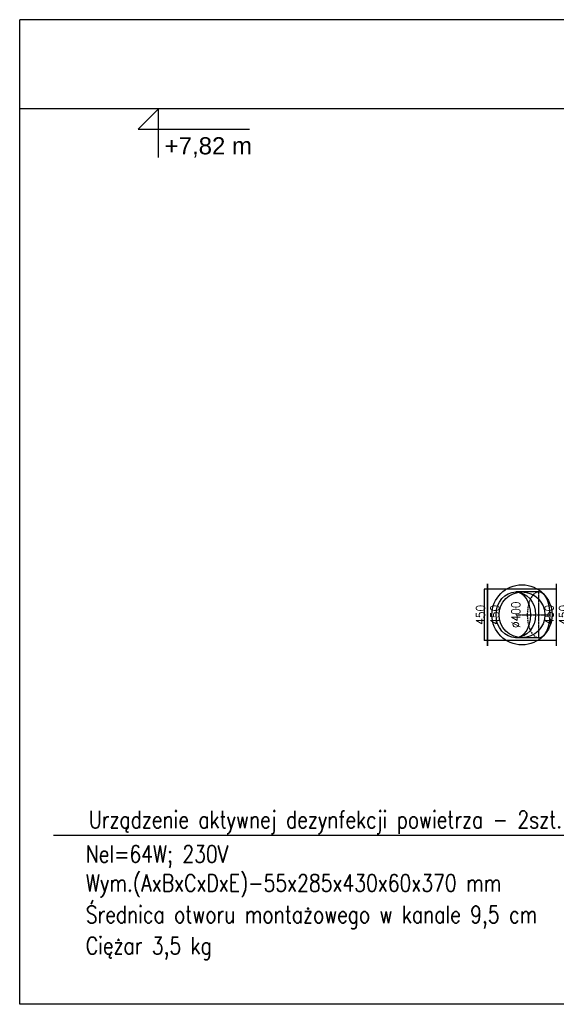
# Model space of a CAD drawing. Header units: millimetres. Extents: x -56303 to -45239, y -20463 to -4540.
# Tile 224 of 256: x -47714 to -47245, y -11351 to -10491. Entities that reach past the tile are written whole.
import ezdxf

# ---------------------------------------------------------------- set-up
doc = ezdxf.new("R2010")
doc.units = ezdxf.units.MM
doc.linetypes.add('DASHDOT', pattern=[1, 0.5, -0.25, 0, -0.25])
doc.linetypes.add('DASHED', pattern=[19.05, 12.7, -6.35])
for name, color, linetype in [('_HVAC_opis', 3, 'Continuous'), ('_HVAC_podkład', 8, 'Continuous'), ('FLUID-N1', 7, 'Continuous'), ('FLUID-N1-75-DIM', 7, 'Continuous'), ('FLUID-N1-SYM', 7, 'Continuous')]:
    doc.layers.add(name, color=color, linetype=linetype)
doc.styles.add('DACH_SZACHTY_20_05_2011_JM_xref_CAD$0$OPIS1', font='ROMANS.SHX', dxfattribs={"width": 0.9})
doc.styles.add('OPIS1', font='ROMANS.SHX', dxfattribs={"width": 0.9})
doc.styles.get("Standard").update_dxf_attribs({"font": 'arial.ttf'})

# ---------------------------------------------------------------- blocks, each defined once
blk = doc.blocks.new('*U1337')
at = {"color": 0, "linetype": 'ByBlock', "lineweight": -2}
blk.add_circle((0, 0), 200, dxfattribs=at)
blk = doc.blocks.new('*U1336')
at = {"color": 0, "linetype": 'ByBlock', "lineweight": -2}
for p, q in [((159.8, 200), (-40.2, 200)), ((159.8, -200), (-40.2, -200))]:
    blk.add_line(p, q, dxfattribs=at)
blk.add_ellipse((-40.2, 0), major_axis=(0, 200), ratio=0.866025, dxfattribs=at)
at = {"color": 7, "linetype": 'Continuous'}
blk.add_ellipse((-40.2, 0), major_axis=(0, 200), ratio=0.649519, start_param=3.141593, end_param=6.283185, dxfattribs=at)
at = {"color": 7, "linetype": 'DASHED'}
blk.add_ellipse((159.8, 0), major_axis=(0, 200), ratio=0.5, start_param=0, end_param=3.141593, dxfattribs=at)
at = {"color": 0, "linetype": 'ByBlock', "lineweight": -2}
blk.add_ellipse((159.8, 0), major_axis=(0, 200), ratio=0.5, start_param=3.141593, end_param=6.283185, dxfattribs=at)
at = {"layer": 'FLUID-N1-SYM', "color": 7, "linetype": 'DASHDOT'}
for p, q in [((159.8, -200), (159.8, 200)), ((-40.2, 0), (259.8, 0))]:
    blk.add_line(p, q, dxfattribs=at)
blk = doc.blocks.new('*U1376')
at = {"color": 132, "linetype": 'Continuous', "lineweight": -2}
blk.add_line((0, 270), (0, -270), dxfattribs=at)
at = {"color": 0, "linetype": 'ByBlock', "lineweight": -2}
for p, q in [((0, 225), (-30, 225)), ((-30, 225), (-30, -225)), ((0, -225), (-30, -225))]:
    blk.add_line(p, q, dxfattribs=at)
blk = doc.blocks.new('*U1375')
at = {"color": 7, "linetype": 'Continuous'}
blk.add_circle((0, 0), 262.5, dxfattribs=at)
at = {"color": 0, "linetype": 'ByBlock', "lineweight": -2}
blk.add_circle((0, 0), 200, dxfattribs=at)
blk = doc.blocks.new('*U1371')
at = {"color": 132, "linetype": 'Continuous', "lineweight": -2}
for p, q in [((-300, -270), (-300, 270)), ((300, 270), (300, -270))]:
    blk.add_line(p, q, dxfattribs=at)
at = {"color": 0, "linetype": 'ByBlock', "lineweight": -2}
for p, q in [((-300, 225), (300, 225)), ((-300, -225), (300, -225))]:
    blk.add_line(p, q, dxfattribs=at)
blk.add_circle((0, 0), 200, dxfattribs=at)

msp = doc.modelspace()

# ---------------------------------------------------------------- linework, layer by layer
at = {"layer": '_HVAC_opis', "color": 252}
for p, q in [((-45238.82, -10491.26), (-47714.05, -10491.26)), ((-47714.05, -11351.26), (-47714.05, -10491.26)), ((-45238.82, -10569.26), (-47714.05, -10569.26)), ((-45238.82, -11351.26), (-47714.05, -11351.26))]:
    msp.add_line(p, q, dxfattribs=at)
at = {"layer": '_HVAC_opis', "color": 3}
msp.add_line((-47684.42, -11203.6), (-47180.73, -11203.6), dxfattribs=at)
at = {"layer": '_HVAC_podkład'}
msp.add_lwpolyline([(-47592.71, -10611.62), (-47592.71, -10569.26), (-47610.45, -10587), (-47513.13, -10587)], dxfattribs=at)

# ---------------------------------------------------------------- block references
at = {"layer": 'FLUID-N1', "color": 132, "linetype": 'Continuous', "xscale": 0.09999999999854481, "yscale": 0.1000000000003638, "zscale": 0.1}
for name, p in [('*U1376', (-47305.18, -11011.06)), ('*U1375', (-47275.18, -11011.06)), ('*U1336', (-47276.52, -11011.06)), ('*U1337', (-47275.18, -11011.06))]:
    msp.add_blockref(name, p, dxfattribs=at)
at = {"layer": 'FLUID-N1', "color": 132, "linetype": 'Continuous', "xscale": 0.1000000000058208, "yscale": 0.1000000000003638, "zscale": 0.1, "rotation": 180}
msp.add_blockref('*U1371', (-47275.18, -11011.06), dxfattribs=at)

# ---------------------------------------------------------------- texts
at = {"layer": '_HVAC_opis', "color": 6, "style": 'DACH_SZACHTY_20_05_2011_JM_xref_CAD$0$OPIS1', "width": 0.8}
msp.add_text('Urządzenie aktywnej dezynfekcji powietrza - 2szt.', height=15, rotation=0.00025, dxfattribs=at).set_placement((-47653.59, -11197.4))
at = {"layer": '_HVAC_opis', "color": 3, "style": 'DACH_SZACHTY_20_05_2011_JM_xref_CAD$0$OPIS1', "width": 0.8}
for s, p in [('Nel=64W; 230V', (-47656.24, -11227.49)), ('Wym.(AxBxCxDxE)-55x285x430x60x370 mm', (-47656.24, -11252.81)), ('Średnica otworu montażowego w kanale 9,5 cm', (-47656.24, -11280.34)), ('Ciężar 3,5 kg', (-47656.24, -11307.53))]:
    msp.add_text(s, height=15, rotation=0.00025, dxfattribs=at).set_placement(p)
at = {"layer": '_HVAC_podkład', "insert": (-47587.38, -10593.89), "char_height": 15, "width": 78.1775, "attachment_point": 1}
msp.add_mtext('+7,82 m', dxfattribs=at)
at = {"layer": 'FLUID-N1-75-DIM', "color": 61, "char_height": 7.5, "attachment_point": 5, "rotation": 90, "style": 'OPIS1'}
for s, insert in [('∅400\\P', (-47280.54, -11011.06)), ('450\\P450', (-47305.18, -11011.06)), ('450\\P450', (-47245.18, -11011.06))]:
    msp.add_mtext(s, dxfattribs=dict(at, insert=insert))

doc.saveas('drawing.dxf')
